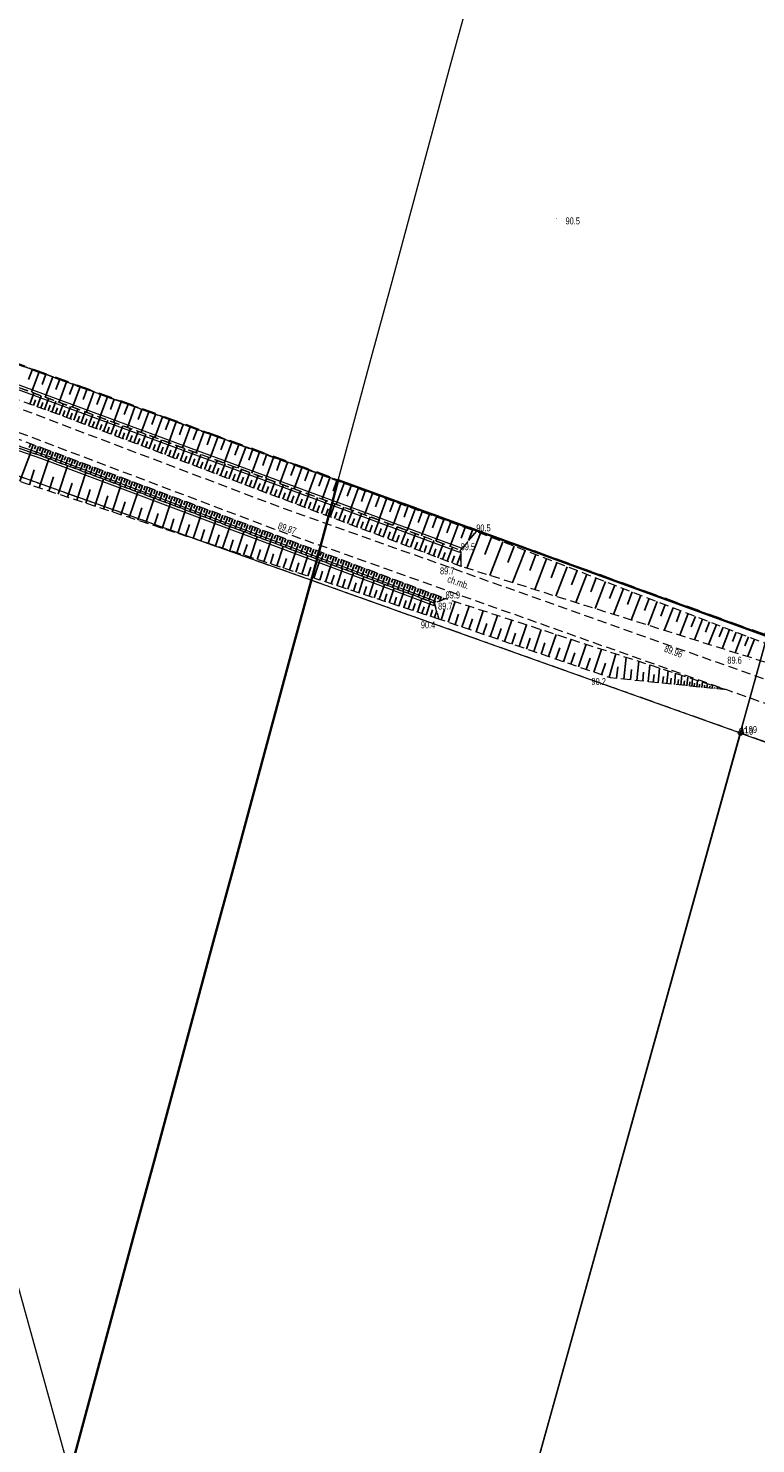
# Model space of a CAD drawing. Header units: metres. Extents: x 6524698 to 6533081, y 5883213 to 5896811.
# Tile 98 of 131: x 6526898 to 6526976, y 5894274 to 5894426. Entities that reach past the tile are written whole.
import ezdxf

# ---------------------------------------------------------------- set-up
doc = ezdxf.new("R2010")
doc.units = ezdxf.units.M
for name, pattern in [('mapa zasadnicza$0$1.0_0.5', [1.5, 1, -0.5]), ('mapa zasadnicza$0$1.5_1.0', [2.5, 1.5, -1]), ('mapa zasadnicza$0$219-1000', [0]), ('mapa zasadnicza$0$219-500', [0]), ('mapa zasadnicza$0$egkk-1000', [3, 2.25, -0.75]), ('mapa zasadnicza$0$egkk-500', [2, 1.5, -0.5]), ('mapa zasadnicza$0$egug-1000', [1.5, 0.75, -0.75]), ('mapa zasadnicza$0$egug-500', [1, 0.5, -0.5]), ('mapa zasadnicza$0$l219_1000', [0]), ('mapa zasadnicza$0$suep_sn_500', [0]), ('mapa zasadnicza$0$suep_wn_500', [0])]:
    doc.linetypes.add(name, pattern=pattern)
for name, color, linetype in [('mapa zasadnicza$0$000 Inne (niezydentyfikowane)', 7, 'Continuous'), ('mapa zasadnicza$0$202-punkt graniczny', 7, 'Continuous'), ('mapa zasadnicza$0$202-punkt graniczny-Atr103', 7, 'Continuous'), ('mapa zasadnicza$0$216-obręb ewidencyjny', 7, 'Continuous'), ('mapa zasadnicza$0$217-kontur klasyfikacyjny', 7, 'Continuous'), ('mapa zasadnicza$0$218-kontur użytku gruntowego', 7, 'Continuous'), ('mapa zasadnicza$0$219-działka ewidencyjna', 7, 'Continuous'), ('mapa zasadnicza$0$chodnik', 7, 'Continuous'), ('mapa zasadnicza$0$chodnik-Atr17', 7, 'Continuous'), ('mapa zasadnicza$0$pikieta naturalna', 7, 'Continuous'), ('mapa zasadnicza$0$pikieta naturalna-Atr2', 7, 'Continuous'), ('mapa zasadnicza$0$pikieta sztuczna', 7, 'Continuous'), ('mapa zasadnicza$0$pikieta sztuczna-Atr2', 7, 'Continuous'), ('mapa zasadnicza$0$przewód elektroenergetyczny wysokiego napięcia', 7, 'Continuous'), ('mapa zasadnicza$0$przewód elektroenergetyczny średniego napięcia', 7, 'Continuous'), ('mapa zasadnicza$0$Ramki i opis wydruku', 7, 'Continuous'), ('mapa zasadnicza$0$rów przydrożny (linia)', 7, 'Continuous'), ('mapa zasadnicza$0$skarpa nieumocniona', 7, 'Continuous')]:
    doc.layers.add(name, color=color, linetype=linetype)
doc.styles.add('mapa zasadnicza$0$STANDARD', font='Working1250', dxfattribs={"width": 0.75})

# ---------------------------------------------------------------- blocks, each defined once
blk = doc.blocks.new('mapa zasadnicza$0$202')
at = {"color": 0, "linetype": 'Continuous', "lineweight": 0}
blk.add_circle((0, 0), 0.25, dxfattribs=at)
blk = doc.blocks.new('mapa zasadnicza$0$PW01')
at = {"linetype": 'Continuous', "lineweight": 13}
h = blk.add_hatch(color=0, dxfattribs=at)
edge = h.paths.add_edge_path()
edge.add_arc((0, 0), 0.045, 0, 360)

msp = doc.modelspace()

# ---------------------------------------------------------------- linework, layer by layer
at = {"layer": 'mapa zasadnicza$0$000 Inne (niezydentyfikowane)', "color": 7, "linetype": 'Continuous', "lineweight": 35, "flags": 128}
msp.add_lwpolyline([(6526902.663, 5894272.633), (6526904.795, 5894280.515), (6526906.927, 5894288.397), (6526909.058, 5894296.279), (6526911.19, 5894304.161), (6526913.321, 5894312.042), (6526915.453, 5894319.924), (6526917.584, 5894327.806), (6526919.716, 5894335.688), (6526921.848, 5894343.57), (6526923.979, 5894351.452), (6526926.111, 5894359.334), (6526928.242, 5894367.216), (6526930.374, 5894375.098), (6526931.071, 5894377.675), (6526977.15, 5894360.93), (6527004.75, 5894459.57)], dxfattribs=at)
at = {"layer": 'mapa zasadnicza$0$000 Inne (niezydentyfikowane)', "color": 7, "linetype": 'Continuous', "lineweight": 25, "flags": 128}
for points in [[(6526898.05, 5894389.67), (6526897.64, 5894388.56)], [(6526898.79, 5894389.4), (6526897.97, 5894387.18)], [(6526899.52, 5894389.13), (6526899.12, 5894388.02)], [(6526900.26, 5894388.86), (6526899.45, 5894386.64)], [(6526901, 5894388.59), (6526900.6, 5894387.48)], [(6526897.77, 5894385.91), (6526898.2, 5894387.1)], [(6526901.74, 5894388.32), (6526900.93, 5894386.1)], [(6526902.48, 5894388.05), (6526902.07, 5894386.94)], [(6526903.21, 5894387.77), (6526902.4, 5894385.57)], [(6526903.95, 5894387.5), (6526903.55, 5894386.4)], [(6526904.69, 5894387.24), (6526903.88, 5894385.02)], [(6526905.43, 5894386.97), (6526905.02, 5894385.86)], [(6526898.17, 5894385.76), (6526898.38, 5894386.36)], [(6526898.56, 5894385.62), (6526899, 5894386.81)], [(6526898.96, 5894385.47), (6526899.18, 5894386.07)], [(6526899.36, 5894385.33), (6526899.79, 5894386.52)], [(6526899.75, 5894385.19), (6526899.97, 5894385.78)], [(6526900.15, 5894385.04), (6526900.58, 5894386.23)], [(6526900.55, 5894384.9), (6526900.76, 5894385.49)], [(6526900.94, 5894384.76), (6526901.37, 5894385.94)], [(6526901.73, 5894384.47), (6526902.18, 5894385.65)], [(6526906.16, 5894386.7), (6526905.35, 5894384.48)], [(6526906.9, 5894386.43), (6526906.5, 5894385.32)], [(6526907.64, 5894386.16), (6526906.83, 5894383.94)], [(6526908.38, 5894385.89), (6526907.98, 5894384.77)], [(6526909.12, 5894385.62), (6526908.31, 5894383.39)], [(6526901.34, 5894384.61), (6526901.55, 5894385.21)], [(6526902.13, 5894384.32), (6526902.35, 5894384.91)], [(6526902.52, 5894384.17), (6526902.97, 5894385.36)], [(6526902.92, 5894384.02), (6526903.14, 5894384.62)], [(6526903.32, 5894383.87), (6526903.77, 5894385.06)], [(6526903.72, 5894383.72), (6526903.94, 5894384.32)], [(6526904.12, 5894383.57), (6526904.57, 5894384.77)], [(6526904.52, 5894383.42), (6526904.75, 5894384.02)], [(6526904.92, 5894383.27), (6526905.38, 5894384.47)], [(6526905.73, 5894382.96), (6526906.19, 5894384.17)], [(6526909.87, 5894385.34), (6526909.46, 5894384.23)], [(6526910.61, 5894385.07), (6526909.79, 5894382.84)], [(6526911.35, 5894384.8), (6526910.94, 5894383.69)], [(6526912.09, 5894384.53), (6526911.28, 5894382.3)], [(6526912.84, 5894384.26), (6526912.43, 5894383.14)], [(6526913.58, 5894383.99), (6526912.77, 5894381.75)], [(6526905.32, 5894383.11), (6526905.55, 5894383.72)], [(6526906.13, 5894382.81), (6526906.36, 5894383.41)], [(6526906.54, 5894382.65), (6526907, 5894383.87)], [(6526906.95, 5894382.5), (6526907.18, 5894383.11)], [(6526907.36, 5894382.35), (6526907.82, 5894383.57)], [(6526907.77, 5894382.19), (6526908, 5894382.8)], [(6526908.18, 5894382.04), (6526908.64, 5894383.27)], [(6526908.59, 5894381.88), (6526908.82, 5894382.5)], [(6526909, 5894381.72), (6526909.47, 5894382.96)], [(6526909.83, 5894381.41), (6526910.3, 5894382.66)], [(6526914.33, 5894383.71), (6526913.92, 5894382.59)], [(6526915.08, 5894383.44), (6526914.26, 5894381.2)], [(6526915.83, 5894383.17), (6526915.42, 5894382.05)], [(6526916.57, 5894382.89), (6526915.75, 5894380.65)], [(6526917.32, 5894382.62), (6526916.91, 5894381.5)], [(6526897.87, 5894381.64), (6526897.72, 5894381.22)], [(6526898.15, 5894381.54), (6526897.85, 5894380.71)], [(6526898.43, 5894381.44), (6526898.28, 5894381.03)], [(6526898.7, 5894381.34), (6526898.41, 5894380.52)], [(6526898.98, 5894381.24), (6526898.83, 5894380.83)], [(6526899.25, 5894381.14), (6526898.95, 5894380.34)], [(6526899.52, 5894381.04), (6526899.37, 5894380.64)], [(6526899.78, 5894380.94), (6526899.48, 5894380.14)], [(6526909.42, 5894381.57), (6526909.65, 5894382.19)], [(6526910.25, 5894381.25), (6526910.49, 5894381.88)], [(6526910.67, 5894381.1), (6526911.14, 5894382.35)], [(6526911.09, 5894380.94), (6526911.32, 5894381.56)], [(6526911.51, 5894380.78), (6526911.98, 5894382.04)], [(6526911.93, 5894380.62), (6526912.17, 5894381.25)], [(6526912.35, 5894380.46), (6526912.83, 5894381.73)], [(6526912.77, 5894380.3), (6526913.01, 5894380.93)], [(6526913.2, 5894380.14), (6526913.68, 5894381.41)], [(6526914.05, 5894379.82), (6526914.53, 5894381.1)], [(6526918.07, 5894382.35), (6526917.25, 5894380.1)], [(6526918.82, 5894382.07), (6526918.41, 5894380.95)], [(6526919.57, 5894381.8), (6526918.75, 5894379.54)], [(6526920.33, 5894381.52), (6526919.91, 5894380.39)], [(6526921.08, 5894381.25), (6526920.25, 5894378.99)], [(6526921.83, 5894380.97), (6526921.42, 5894379.84)], [(6526896.69, 5894377.58), (6526897.89, 5894380.7)], [(6526898.78, 5894376.85), (6526899.82, 5894380.01)], [(6526900.05, 5894380.84), (6526899.9, 5894380.44)], [(6526900.31, 5894380.74), (6526900.02, 5894379.94)], [(6526900.58, 5894380.64), (6526900.43, 5894380.24)], [(6526900.85, 5894380.54), (6526900.55, 5894379.74)], [(6526901.11, 5894380.44), (6526900.96, 5894380.04)], [(6526901.38, 5894380.34), (6526901.08, 5894379.54)], [(6526901.65, 5894380.24), (6526901.5, 5894379.84)], [(6526901.91, 5894380.14), (6526901.62, 5894379.34)], [(6526902.18, 5894380.04), (6526902.03, 5894379.64)], [(6526902.45, 5894379.94), (6526902.15, 5894379.14)], [(6526902.72, 5894379.84), (6526902.57, 5894379.44)], [(6526902.98, 5894379.74), (6526902.68, 5894378.94)], [(6526903.25, 5894379.64), (6526903.1, 5894379.24)], [(6526903.52, 5894379.54), (6526903.22, 5894378.74)], [(6526903.78, 5894379.44), (6526903.63, 5894379.04)], [(6526904.05, 5894379.34), (6526903.75, 5894378.54)], [(6526913.62, 5894379.98), (6526913.86, 5894380.62)], [(6526914.48, 5894379.66), (6526914.72, 5894380.3)], [(6526914.91, 5894379.49), (6526915.39, 5894380.78)], [(6526915.34, 5894379.33), (6526915.58, 5894379.98)], [(6526915.77, 5894379.17), (6526916.25, 5894380.46)], [(6526916.2, 5894379.01), (6526916.44, 5894379.65)], [(6526916.63, 5894378.84), (6526917.12, 5894380.14)], [(6526917.07, 5894378.68), (6526917.31, 5894379.33)], [(6526917.5, 5894378.51), (6526918, 5894379.82)], [(6526918.38, 5894378.18), (6526918.87, 5894379.5)], [(6526922.59, 5894380.7), (6526921.76, 5894378.43)], [(6526923.34, 5894380.42), (6526922.93, 5894379.29)], [(6526924.1, 5894380.15), (6526923.27, 5894377.88)], [(6526924.85, 5894379.87), (6526924.44, 5894378.73)], [(6526925.61, 5894379.59), (6526924.78, 5894377.32)], [(6526897.74, 5894377.2), (6526898.26, 5894378.79)], [(6526899.82, 5894376.51), (6526900.33, 5894378.07)], [(6526900.84, 5894376.18), (6526901.85, 5894379.25)], [(6526902.84, 5894375.52), (6526903.82, 5894378.52)], [(6526904.32, 5894379.24), (6526904.17, 5894378.84)], [(6526904.59, 5894379.14), (6526904.29, 5894378.34)], [(6526904.85, 5894379.04), (6526904.7, 5894378.64)], [(6526904.79, 5894374.88), (6526905.74, 5894377.8)], [(6526905.12, 5894378.94), (6526904.82, 5894378.14)], [(6526905.39, 5894378.84), (6526905.24, 5894378.44)], [(6526905.66, 5894378.74), (6526905.36, 5894377.94)], [(6526905.93, 5894378.64), (6526905.78, 5894378.24)], [(6526906.19, 5894378.54), (6526905.89, 5894377.74)], [(6526906.46, 5894378.44), (6526906.31, 5894378.04)], [(6526906.73, 5894378.34), (6526906.43, 5894377.54)], [(6526907, 5894378.24), (6526906.85, 5894377.84)], [(6526907.27, 5894378.14), (6526906.97, 5894377.34)], [(6526907.53, 5894378.04), (6526907.38, 5894377.64)], [(6526907.8, 5894377.94), (6526907.5, 5894377.14)], [(6526908.07, 5894377.84), (6526907.92, 5894377.44)], [(6526917.94, 5894378.35), (6526918.19, 5894379)], [(6526918.82, 5894378.02), (6526919.07, 5894378.68)], [(6526919.26, 5894377.85), (6526919.76, 5894379.17)], [(6526919.7, 5894377.68), (6526919.95, 5894378.35)], [(6526920.14, 5894377.52), (6526920.64, 5894378.84)], [(6526920.59, 5894377.35), (6526920.84, 5894378.02)], [(6526921.03, 5894377.18), (6526921.54, 5894378.52)], [(6526921.93, 5894376.84), (6526922.43, 5894378.19)], [(6526922.82, 5894376.5), (6526923.33, 5894377.85)], [(6526926.37, 5894379.32), (6526925.95, 5894378.18)], [(6526927.13, 5894379.04), (6526926.3, 5894376.76)], [(6526927.89, 5894378.76), (6526927.47, 5894377.62)], [(6526928.65, 5894378.49), (6526927.81, 5894376.2)], [(6526929.41, 5894378.21), (6526928.99, 5894377.06)], [(6526930.17, 5894377.93), (6526929.34, 5894375.64)], [(6526901.85, 5894375.85), (6526902.34, 5894377.36)], [(6526903.82, 5894375.2), (6526904.3, 5894376.68)], [(6526906.68, 5894374.26), (6526907.61, 5894377.1)], [(6526908.34, 5894377.74), (6526908.04, 5894376.94)], [(6526908.61, 5894377.64), (6526908.46, 5894377.24)], [(6526908.52, 5894373.66), (6526909.43, 5894376.41)], [(6526908.88, 5894377.54), (6526908.58, 5894376.73)], [(6526909.15, 5894377.44), (6526909, 5894377.04)], [(6526909.42, 5894377.34), (6526909.11, 5894376.53)], [(6526909.68, 5894377.24), (6526909.53, 5894376.84)], [(6526909.95, 5894377.14), (6526909.65, 5894376.33)], [(6526910.22, 5894377.04), (6526910.07, 5894376.63)], [(6526910.49, 5894376.94), (6526910.19, 5894376.13)], [(6526910.76, 5894376.84), (6526910.61, 5894376.43)], [(6526911.03, 5894376.74), (6526910.73, 5894375.93)], [(6526911.3, 5894376.64), (6526911.15, 5894376.23)], [(6526911.57, 5894376.54), (6526911.27, 5894375.73)], [(6526911.84, 5894376.43), (6526911.69, 5894376.03)], [(6526912.11, 5894376.33), (6526911.81, 5894375.52)], [(6526921.48, 5894377.01), (6526921.73, 5894377.68)], [(6526922.37, 5894376.67), (6526922.63, 5894377.35)], [(6526923.28, 5894376.33), (6526923.53, 5894377.01)], [(6526923.73, 5894376.16), (6526924.24, 5894377.52)], [(6526924.18, 5894375.99), (6526924.44, 5894376.67)], [(6526924.64, 5894375.82), (6526925.15, 5894377.18)], [(6526925.09, 5894375.65), (6526925.35, 5894376.33)], [(6526925.55, 5894375.48), (6526926.07, 5894376.85)], [(6526926.47, 5894375.13), (6526926.99, 5894376.51)], [(6526930.93, 5894377.65), (6526930.51, 5894376.51)], [(6526931.7, 5894377.37), (6526930.86, 5894375.08)], [(6526932.46, 5894377.09), (6526932.04, 5894375.95)], [(6526933.23, 5894376.81), (6526932.39, 5894374.52)], [(6526933.99, 5894376.53), (6526933.57, 5894375.38)], [(6526905.74, 5894374.57), (6526906.21, 5894376.01)], [(6526907.61, 5894373.96), (6526908.07, 5894375.35)], [(6526910.32, 5894373.07), (6526911.2, 5894375.75)], [(6526912.06, 5894372.49), (6526912.92, 5894375.11)], [(6526912.38, 5894376.23), (6526912.23, 5894375.83)], [(6526912.65, 5894376.13), (6526912.35, 5894375.32)], [(6526912.92, 5894376.03), (6526912.77, 5894375.63)], [(6526913.19, 5894375.93), (6526912.88, 5894375.12)], [(6526913.46, 5894375.83), (6526913.31, 5894375.42)], [(6526913.73, 5894375.73), (6526913.42, 5894374.92)], [(6526914, 5894375.63), (6526913.85, 5894375.22)], [(6526914.27, 5894375.53), (6526913.97, 5894374.72)], [(6526914.54, 5894375.43), (6526914.39, 5894375.02)], [(6526914.81, 5894375.32), (6526914.51, 5894374.51)], [(6526915.08, 5894375.22), (6526914.93, 5894374.82)], [(6526915.35, 5894375.12), (6526915.05, 5894374.31)], [(6526915.62, 5894375.02), (6526915.47, 5894374.62)], [(6526915.89, 5894374.92), (6526915.59, 5894374.11)], [(6526916.16, 5894374.82), (6526916.01, 5894374.41)], [(6526926.01, 5894375.3), (6526926.27, 5894375.99)], [(6526926.93, 5894374.96), (6526927.19, 5894375.65)], [(6526927.39, 5894374.78), (6526927.91, 5894376.17)], [(6526927.85, 5894374.61), (6526928.12, 5894375.3)], [(6526928.32, 5894374.43), (6526928.84, 5894375.82)], [(6526928.78, 5894374.25), (6526929.05, 5894374.95)], [(6526929.25, 5894374.08), (6526929.78, 5894375.48)], [(6526930.19, 5894373.72), (6526930.72, 5894375.13)], [(6526931.13, 5894373.37), (6526931.67, 5894374.78)], [(6526934.76, 5894376.25), (6526933.92, 5894373.95)], [(6526935.52, 5894375.97), (6526935.1, 5894374.82)], [(6526936.29, 5894375.69), (6526935.45, 5894373.39)], [(6526937.06, 5894375.41), (6526936.64, 5894374.26)], [(6526937.83, 5894375.13), (6526936.99, 5894372.82)], [(6526938.6, 5894374.85), (6526938.18, 5894373.7)], [(6526909.43, 5894373.36), (6526909.87, 5894374.72)], [(6526911.2, 5894372.78), (6526911.63, 5894374.1)], [(6526912.92, 5894372.21), (6526913.34, 5894373.5)], [(6526913.76, 5894371.94), (6526914.6, 5894374.48)], [(6526915.42, 5894371.39), (6526916.23, 5894373.87)], [(6526916.43, 5894374.72), (6526916.13, 5894373.91)], [(6526916.7, 5894374.62), (6526916.55, 5894374.21)], [(6526916.98, 5894374.52), (6526916.67, 5894373.7)], [(6526917.03, 5894370.86), (6526917.82, 5894373.27)], [(6526917.25, 5894374.41), (6526917.09, 5894374.01)], [(6526917.52, 5894374.31), (6526917.21, 5894373.5)], [(6526917.79, 5894374.21), (6526917.64, 5894373.8)], [(6526918.06, 5894374.11), (6526917.76, 5894373.3)], [(6526918.33, 5894374.01), (6526918.18, 5894373.6)], [(6526918.6, 5894373.91), (6526918.3, 5894373.09)], [(6526918.87, 5894373.81), (6526918.72, 5894373.4)], [(6526919.15, 5894373.7), (6526918.84, 5894372.89)], [(6526919.42, 5894373.6), (6526919.27, 5894373.2)], [(6526919.69, 5894373.5), (6526919.38, 5894372.69)], [(6526919.96, 5894373.4), (6526919.81, 5894372.99)], [(6526920.23, 5894373.3), (6526919.93, 5894372.48)], [(6526929.72, 5894373.9), (6526929.98, 5894374.6)], [(6526930.66, 5894373.55), (6526930.93, 5894374.25)], [(6526931.6, 5894373.19), (6526931.87, 5894373.9)], [(6526932.08, 5894373.01), (6526932.62, 5894374.43)], [(6526932.55, 5894372.83), (6526932.82, 5894373.54)], [(6526933.03, 5894372.65), (6526933.57, 5894374.08)], [(6526933.99, 5894372.29), (6526934.53, 5894373.73)], [(6526934.95, 5894371.92), (6526935.5, 5894373.37)], [(6526939.37, 5894374.57), (6526938.52, 5894372.25)], [(6526940.14, 5894374.29), (6526939.72, 5894373.13)], [(6526940.91, 5894374.01), (6526940.07, 5894371.69)], [(6526941.69, 5894373.72), (6526941.26, 5894372.56)], [(6526942.46, 5894373.44), (6526941.61, 5894371.12)], [(6526914.6, 5894371.66), (6526915.01, 5894372.92)], [(6526916.23, 5894371.13), (6526916.63, 5894372.35)], [(6526917.82, 5894370.61), (6526918.21, 5894371.79)], [(6526918.59, 5894370.35), (6526919.36, 5894372.69)], [(6526920.12, 5894369.85), (6526920.87, 5894372.13)], [(6526920.51, 5894373.2), (6526920.35, 5894372.79)], [(6526920.78, 5894373.1), (6526920.47, 5894372.28)], [(6526921.05, 5894372.99), (6526920.9, 5894372.59)], [(6526921.32, 5894372.89), (6526921.02, 5894372.07)], [(6526921.59, 5894372.79), (6526921.44, 5894372.38)], [(6526921.87, 5894372.69), (6526921.56, 5894371.87)], [(6526922.14, 5894372.59), (6526921.99, 5894372.18)], [(6526922.41, 5894372.48), (6526922.11, 5894371.67)], [(6526922.68, 5894372.38), (6526922.53, 5894371.97)], [(6526922.96, 5894372.28), (6526922.65, 5894371.46)], [(6526923.23, 5894372.18), (6526923.08, 5894371.77)], [(6526923.5, 5894372.08), (6526923.2, 5894371.26)], [(6526923.78, 5894371.98), (6526923.62, 5894371.57)], [(6526924.05, 5894371.87), (6526923.74, 5894371.05)], [(6526924.32, 5894371.77), (6526924.17, 5894371.36)], [(6526933.51, 5894372.47), (6526933.78, 5894373.19)], [(6526934.47, 5894372.11), (6526934.74, 5894372.83)], [(6526935.44, 5894371.74), (6526935.71, 5894372.47)], [(6526935.92, 5894371.56), (6526936.47, 5894373.01)], [(6526936.41, 5894371.38), (6526936.68, 5894372.1)], [(6526936.89, 5894371.19), (6526937.45, 5894372.65)], [(6526937.38, 5894371.01), (6526937.66, 5894371.74)], [(6526937.87, 5894370.82), (6526938.43, 5894372.29)], [(6526938.86, 5894370.45), (6526939.41, 5894371.93)], [(6526943.24, 5894373.16), (6526942.81, 5894372)], [(6526944.01, 5894372.88), (6526943.16, 5894370.55)], [(6526944.79, 5894372.59), (6526944.36, 5894371.43)], [(6526946.44, 5894371.98), (6526944.96, 5894368.18)], [(6526945.56, 5894372.31), (6526945.15, 5894371.16)], [(6526919.36, 5894370.1), (6526919.74, 5894371.25)], [(6526920.86, 5894369.61), (6526921.23, 5894370.73)], [(6526921.6, 5894369.36), (6526922.33, 5894371.58)], [(6526922.33, 5894369.12), (6526922.69, 5894370.22)], [(6526923.04, 5894368.89), (6526923.75, 5894371.05)], [(6526924.6, 5894371.67), (6526924.29, 5894370.85)], [(6526924.45, 5894368.43), (6526925.14, 5894370.53)], [(6526924.87, 5894371.57), (6526924.72, 5894371.16)], [(6526925.14, 5894371.46), (6526924.84, 5894370.64)], [(6526925.42, 5894371.36), (6526925.26, 5894370.95)], [(6526925.69, 5894371.26), (6526925.38, 5894370.44)], [(6526925.96, 5894371.16), (6526925.81, 5894370.75)], [(6526926.24, 5894371.06), (6526925.93, 5894370.23)], [(6526926.51, 5894370.95), (6526926.36, 5894370.54)], [(6526926.78, 5894370.85), (6526926.48, 5894370.03)], [(6526927.06, 5894370.75), (6526926.9, 5894370.34)], [(6526927.33, 5894370.65), (6526927.02, 5894369.82)], [(6526927.61, 5894370.54), (6526927.45, 5894370.13)], [(6526927.88, 5894370.44), (6526927.57, 5894369.62)], [(6526928.15, 5894370.34), (6526928, 5894369.93)], [(6526928.43, 5894370.24), (6526928.12, 5894369.41)], [(6526938.36, 5894370.64), (6526938.64, 5894371.37)], [(6526939.35, 5894370.26), (6526939.63, 5894371)], [(6526939.85, 5894370.08), (6526940.41, 5894371.56)], [(6526940.34, 5894369.89), (6526940.62, 5894370.63)], [(6526940.84, 5894369.7), (6526941.4, 5894371.19)], [(6526941.34, 5894369.51), (6526941.62, 5894370.26)], [(6526941.84, 5894369.32), (6526942.41, 5894370.82)], [(6526942.85, 5894368.94), (6526943.42, 5894370.45)], [(6526947.62, 5894371.52), (6526946.9, 5894369.66)], [(6526948.84, 5894371.05), (6526947.43, 5894367.41)], [(6526950.06, 5894370.57), (6526949.37, 5894368.79)], [(6526923.75, 5894368.66), (6526924.1, 5894369.72)], [(6526925.14, 5894368.2), (6526925.48, 5894369.24)], [(6526925.82, 5894367.98), (6526926.49, 5894370.03)], [(6526926.49, 5894367.76), (6526926.82, 5894368.77)], [(6526927.15, 5894367.54), (6526927.8, 5894369.53)], [(6526928.44, 5894367.12), (6526929.08, 5894369.06)], [(6526928.7, 5894370.13), (6526928.55, 5894369.72)], [(6526928.98, 5894370.03), (6526928.67, 5894369.21)], [(6526929.25, 5894369.93), (6526929.1, 5894369.52)], [(6526929.53, 5894369.83), (6526929.22, 5894369)], [(6526929.8, 5894369.72), (6526929.65, 5894369.31)], [(6526930.07, 5894369.62), (6526929.77, 5894368.8)], [(6526930.35, 5894369.52), (6526930.2, 5894369.11)], [(6526930.62, 5894369.42), (6526930.32, 5894368.59)], [(6526930.9, 5894369.31), (6526930.75, 5894368.9)], [(6526931.17, 5894369.21), (6526930.87, 5894368.39)], [(6526931.45, 5894369.11), (6526931.3, 5894368.7)], [(6526931.72, 5894369.01), (6526931.42, 5894368.18)], [(6526932, 5894368.9), (6526931.85, 5894368.49)], [(6526932.28, 5894368.8), (6526931.97, 5894367.97)], [(6526932.55, 5894368.7), (6526932.4, 5894368.28)], [(6526942.34, 5894369.13), (6526942.63, 5894369.89)], [(6526943.35, 5894368.75), (6526943.64, 5894369.51)], [(6526943.87, 5894368.56), (6526944.3, 5894369.7)], [(6526951.25, 5894370.11), (6526949.9, 5894366.63)], [(6526952.42, 5894369.66), (6526951.76, 5894367.95)], [(6526953.57, 5894369.21), (6526952.28, 5894365.88)], [(6526954.69, 5894368.78), (6526954.06, 5894367.15)], [(6526927.8, 5894367.33), (6526928.12, 5894368.31)], [(6526929.08, 5894366.91), (6526929.39, 5894367.87)], [(6526929.7, 5894366.7), (6526930.32, 5894368.59)], [(6526930.32, 5894366.5), (6526930.62, 5894367.43)], [(6526930.93, 5894366.3), (6526931.53, 5894368.14)], [(6526932.12, 5894365.91), (6526932.71, 5894367.7)], [(6526932.83, 5894368.59), (6526932.52, 5894367.77)], [(6526933.1, 5894368.49), (6526932.95, 5894368.08)], [(6526933.38, 5894368.39), (6526933.07, 5894367.56)], [(6526933.28, 5894365.53), (6526933.85, 5894367.27)], [(6526933.65, 5894368.28), (6526933.5, 5894367.87)], [(6526933.93, 5894368.18), (6526933.62, 5894367.35)], [(6526934.2, 5894368.08), (6526934.05, 5894367.66)], [(6526934.48, 5894367.98), (6526934.17, 5894367.15)], [(6526934.76, 5894367.87), (6526934.6, 5894367.46)], [(6526935.03, 5894367.77), (6526934.72, 5894366.94)], [(6526935.31, 5894367.67), (6526935.15, 5894367.25)], [(6526935.59, 5894367.56), (6526935.28, 5894366.73)], [(6526935.86, 5894367.46), (6526935.71, 5894367.05)], [(6526936.14, 5894367.36), (6526935.83, 5894366.53)], [(6526936.41, 5894367.25), (6526936.26, 5894366.84)], [(6526936.69, 5894367.15), (6526936.38, 5894366.32)], [(6526955.78, 5894368.35), (6526954.55, 5894365.16)], [(6526956.86, 5894367.94), (6526956.25, 5894366.38)], [(6526957.9, 5894367.53), (6526956.72, 5894364.48)], [(6526958.93, 5894367.13), (6526958.35, 5894365.64)], [(6526931.53, 5894366.1), (6526931.83, 5894367.01)], [(6526932.71, 5894365.72), (6526933, 5894366.6)], [(6526933.85, 5894365.34), (6526934.13, 5894366.2)], [(6526934.41, 5894365.16), (6526934.97, 5894366.85)], [(6526934.97, 5894364.98), (6526935.24, 5894365.81)], [(6526935.51, 5894364.8), (6526936.05, 5894366.44)], [(6526936.58, 5894364.44), (6526937.11, 5894366.05)], [(6526936.97, 5894367.05), (6526936.81, 5894366.63)], [(6526937.24, 5894366.94), (6526936.93, 5894366.11)], [(6526937.52, 5894366.84), (6526937.37, 5894366.42)], [(6526937.8, 5894366.74), (6526937.49, 5894365.91)], [(6526937.63, 5894364.1), (6526938.14, 5894365.66)], [(6526938.08, 5894366.63), (6526937.92, 5894366.22)], [(6526938.35, 5894366.53), (6526938.04, 5894365.7)], [(6526938.63, 5894366.43), (6526938.47, 5894366.01)], [(6526938.91, 5894366.32), (6526938.6, 5894365.49)], [(6526939.18, 5894366.22), (6526939.03, 5894365.8)], [(6526939.46, 5894366.11), (6526939.15, 5894365.28)], [(6526939.74, 5894366.01), (6526939.58, 5894365.59)], [(6526940.02, 5894365.91), (6526939.71, 5894365.07)], [(6526940.29, 5894365.8), (6526940.14, 5894365.39)], [(6526940.57, 5894365.7), (6526940.26, 5894364.87)], [(6526940.85, 5894365.6), (6526940.69, 5894365.18)], [(6526959.93, 5894366.75), (6526958.8, 5894363.82)], [(6526960.92, 5894366.36), (6526960.36, 5894364.93)], [(6526961.88, 5894365.99), (6526960.79, 5894363.19)], [(6526962.82, 5894365.63), (6526962.29, 5894364.26)], [(6526936.05, 5894364.62), (6526936.32, 5894365.43)], [(6526937.11, 5894364.27), (6526937.37, 5894365.06)], [(6526938.14, 5894363.94), (6526938.39, 5894364.7)], [(6526938.64, 5894363.77), (6526939.14, 5894365.29)], [(6526939.14, 5894363.61), (6526939.38, 5894364.36)], [(6526939.63, 5894363.45), (6526940.11, 5894364.92)], [(6526940.58, 5894363.13), (6526941.05, 5894364.57)], [(6526941.13, 5894365.49), (6526940.82, 5894364.66)], [(6526941.41, 5894365.39), (6526941.25, 5894364.97)], [(6526941.68, 5894365.28), (6526941.37, 5894364.45)], [(6526941.96, 5894365.18), (6526941.84, 5894364.85)], [(6526942.2, 5894365.09), (6526942.03, 5894364.65)], [(6526942.44, 5894365), (6526942.4, 5894364.9)], [(6526942.93, 5894362.35), (6526943.7, 5894364.58)], [(6526944.43, 5894361.83), (6526945.21, 5894364.09)], [(6526963.74, 5894365.27), (6526962.7, 5894362.59)], [(6526964.63, 5894364.92), (6526964.13, 5894363.61)], [(6526965.51, 5894364.58), (6526964.52, 5894362.02)], [(6526966.37, 5894364.25), (6526965.89, 5894362.99)], [(6526940.11, 5894363.29), (6526940.35, 5894364.02)], [(6526941.03, 5894362.98), (6526941.26, 5894363.68)], [(6526941.45, 5894362.85), (6526941.7, 5894363.58)], [(6526942.18, 5894362.6), (6526942.56, 5894363.72)], [(6526943.68, 5894362.09), (6526944.06, 5894363.21)], [(6526945.19, 5894361.57), (6526945.58, 5894362.71)], [(6526945.95, 5894361.31), (6526946.73, 5894363.59)], [(6526947.49, 5894360.79), (6526948.27, 5894363.09)], [(6526949.04, 5894360.26), (6526949.83, 5894362.59)], [(6526967.22, 5894363.92), (6526966.27, 5894361.47)], [(6526968.04, 5894363.6), (6526967.58, 5894362.4)], [(6526968.85, 5894363.29), (6526967.94, 5894360.94)], [(6526969.63, 5894362.98), (6526969.19, 5894361.84)], [(6526970.41, 5894362.68), (6526969.53, 5894360.44)], [(6526946.72, 5894361.05), (6526947.11, 5894362.2)], [(6526948.26, 5894360.53), (6526948.66, 5894361.68)], [(6526949.82, 5894359.99), (6526950.22, 5894361.16)], [(6526950.6, 5894359.73), (6526951.4, 5894362.08)], [(6526952.18, 5894359.19), (6526952.99, 5894361.56)], [(6526953.78, 5894358.64), (6526954.6, 5894361.04)], [(6526971.16, 5894362.39), (6526970.73, 5894361.29)], [(6526971.9, 5894362.11), (6526971.06, 5894359.96)], [(6526972.62, 5894361.83), (6526972.21, 5894360.77)], [(6526973.33, 5894361.55), (6526972.53, 5894359.49)], [(6526974.02, 5894361.28), (6526973.63, 5894360.28)], [(6526974.69, 5894361.02), (6526973.93, 5894359.05)], [(6526951.39, 5894359.46), (6526951.79, 5894360.64)], [(6526952.98, 5894358.91), (6526953.39, 5894360.11)], [(6526954.58, 5894358.37), (6526954.99, 5894359.57)], [(6526955.39, 5894358.09), (6526956.22, 5894360.51)], [(6526957.02, 5894357.53), (6526957.85, 5894359.98)], [(6526975.35, 5894360.77), (6526974.98, 5894359.8)], [(6526976, 5894360.51), (6526975.27, 5894358.63)], [(6526956.2, 5894357.81), (6526956.62, 5894359.03)], [(6526957.84, 5894357.25), (6526958.26, 5894358.48)], [(6526958.66, 5894356.97), (6526959.51, 5894359.44)], [(6526959.49, 5894356.69), (6526959.91, 5894357.93)], [(6526960.31, 5894356.41), (6526961.05, 5894358.94)], [(6526961.9, 5894356.2), (6526962.15, 5894358.58)], [(6526963.31, 5894356.05), (6526963.52, 5894358.13)], [(6526961.13, 5894356.28), (6526961.26, 5894357.55)], [(6526962.63, 5894356.13), (6526962.75, 5894357.24)], [(6526963.94, 5894355.99), (6526964.04, 5894356.96)], [(6526964.53, 5894355.93), (6526964.72, 5894357.74)], [(6526965.09, 5894355.87), (6526965.18, 5894356.72)], [(6526965.6, 5894355.82), (6526965.77, 5894357.4)], [(6526966.09, 5894355.76), (6526966.17, 5894356.51)], [(6526966.54, 5894355.72), (6526966.69, 5894357.1)], [(6526967.36, 5894355.63), (6526967.49, 5894356.84)], [(6526968.07, 5894355.56), (6526968.18, 5894356.62)], [(6526968.7, 5894355.49), (6526968.8, 5894356.42)], [(6526966.96, 5894355.67), (6526967.03, 5894356.32)], [(6526967.73, 5894355.59), (6526967.79, 5894356.16)], [(6526968.4, 5894355.52), (6526968.45, 5894356.02)], [(6526968.98, 5894355.46), (6526969.03, 5894355.9)], [(6526969.25, 5894355.43), (6526969.33, 5894356.24)], [(6526969.51, 5894355.41), (6526969.54, 5894355.78)], [(6526969.78, 5894355.38), (6526969.85, 5894356.07)], [(6526970.06, 5894355.35), (6526970.09, 5894355.67)], [(6526970.33, 5894355.32), (6526970.39, 5894355.9)], [(6526970.61, 5894355.29), (6526970.63, 5894355.55)], [(6526970.88, 5894355.26), (6526970.93, 5894355.72)], [(6526971.16, 5894355.24), (6526971.18, 5894355.44)], [(6526971.43, 5894355.21), (6526971.47, 5894355.55)], [(6526971.71, 5894355.18), (6526971.72, 5894355.32)], [(6526971.98, 5894355.15), (6526972.01, 5894355.37)], [(6526972.26, 5894355.12), (6526972.27, 5894355.2)], [(6526972.53, 5894355.09), (6526972.54, 5894355.2)]]:
    msp.add_lwpolyline(points, dxfattribs=at)
at = {"layer": 'mapa zasadnicza$0$216-obręb ewidencyjny', "color": 7, "linetype": 'mapa zasadnicza$0$1.5_1.0', "lineweight": 35, "flags": 128}
msp.add_lwpolyline([(6528080.19, 5893144.58), (6528061.74, 5893201.21), (6528047.55, 5893241.88), (6528024.92, 5893315.29), (6528008.56, 5893361.13), (6527994.3, 5893412.78), (6527972.36, 5893501.34), (6527968.55, 5893513.63), (6527970.79, 5893518.44), (6527970.73, 5893522.51), (6527967.45, 5893552.31), (6527966.7, 5893563.53), (6527962.24, 5893630.13), (6528051.1, 5893681.86), (6528093.51, 5893704.95), (6528160.44, 5893751.29), (6528192.4, 5893787.97), (6528212.45, 5893801.88), (6528235.37, 5893817.79), (6528263.34, 5893839.22), (6528292.63, 5893867.35), (6528325.94, 5893899.11), (6528322.17, 5893903.05), (6528250.73, 5893995.91), (6528184.31, 5894083.49), (6528144.78, 5894142.59), (6528140.26, 5894150.17), (6528112.08, 5894189.3), (6528016.98, 5894319.35), (6528001.44, 5894344.63), (6527975.61, 5894386.54), (6527948.25, 5894431.11), (6527919.91, 5894480.01), (6527892.39, 5894527.5), (6527882.42, 5894543.56), (6527855.65, 5894587.93), (6527823.65, 5894640.97), (6527805.93, 5894633.3), (6527750.7, 5894622.26), (6527703.08, 5894611.82), (6527660.79, 5894602.88), (6527644.2, 5894599.12), (6527623.22, 5894594.36), (6527546.55, 5894577.52), (6527485.04, 5894564.12), (6527442.59, 5894555.97), (6527376.5, 5894538.97), (6527356.91, 5894534.04), (6527324.89, 5894525.35), (6527242.36, 5894508.66), (6527235, 5894507.23), (6527228.04, 5894506.29), (6527159.89, 5894496.69), (6527053.58, 5894471.18), (6527004.75, 5894459.61), (6526977.15, 5894360.97), (6526895.2, 5894390.7), (6526886.54, 5894409.25), (6526848.25, 5894423.17), (6526790.81, 5894405.63), (6526783.96, 5894403.77), (6526751.66, 5894393.24), (6526675.52, 5894369.12), (6526524.19, 5894423.84), (6526526.13, 5894397.23), (6526528.98, 5894342.85), (6526531.21, 5894300.39), (6526524.41, 5894296.52), (6526520.88, 5894294.84), (6526433.18, 5894243.61), (6526409.32, 5894231.32), (6526314.07, 5894204.53), (6526268.73, 5894188.91), (6526258.95, 5894183.01), (6526232.67, 5894174.45), (6526048.77, 5894185.58), (6526028.42, 5894185.14), (6525944.02, 5894189.55), (6525880.8, 5894192.86), (6525865.46, 5894208.87), (6525815.37, 5894268.24), (6525725.76, 5894354.61), (6525677.43, 5894405.04), (6525642.47, 5894443.85), (6525631.75, 5894455.74), (6525621.46, 5894467.17), (6525618.11, 5894470.89), (6525610.84, 5894478.96), (6525545.06, 5894551.99), (6525537.2, 5894560.72), (6525460.52, 5894338.76), (6525456.21, 5894326.33), (6525450.16, 5894308.9), (6525445.22, 5894294.63), (6525423.21, 5894231.15), (6525415.4, 5894208.63), (6525399.64, 5894161.49), (6525369.98, 5894072.79), (6525342.34, 5893997.91), (6525337.4, 5893981.36), (6525266.58, 5893924.52), (6525217.93, 5893885.48), (6525120.08, 5893806.06), (6525080.21, 5893781.94), (6525034.62, 5893753.64), (6524956.86, 5893706.08), (6524954.17, 5893701.72), (6524952.33, 5893698.77), (6524951.12, 5893696.84), (6524924.06, 5893653.68), (6524922.11, 5893650.61), (6524908.03, 5893628.41), (6524885.99, 5893594.37), (6524823.72, 5893494.6), (6524818.62, 5893484.85), (6524776.38, 5893404.01), (6524760.03, 5893372.45), (6524743.69, 5893340.87), (6524727.34, 5893309.3), (6524725.32, 5893305.6), (6524701.12, 5893258.79), (6524698.5, 5893253.75), (6524741.55, 5893198.86), (6524787.16, 5893135.47), (6524797.48, 5893113.55), (6524827.59, 5893049.65), (6524848.15, 5892993.16), (6524885, 5892891.94), (6524886.71, 5892887.25), (6524900.94, 5892860.83), (6524938.01, 5892801.88), (6524942.47, 5892794.78), (6524958.2, 5892763.24), (6524982.49, 5892709.34), (6524989.65, 5892692.64), (6525021.29, 5892644.7), (6525047.57, 5892607.1), (6525072.42, 5892559.28), (6525080.98, 5892544.34), (6525104.23, 5892503.81), (6525105.73, 5892501.2), (6525124.09, 5892461.96), (6525158, 5892390.4), (6525163.69, 5892366.6), (6525187.74, 5892266.07), (6525200.42, 5892203.7), (6525210.27, 5892167.69), (6525235.54, 5892075.31), (6525239, 5892035.46), (6525241.84, 5892018.03), (6525246.18, 5891943.28), (6525246.02, 5891937.6), (6525245.65, 5891924.05), (6525244.65, 5891887.35), (6525244.88, 5891861.21), (6525245.32, 5891811.32), (6525234.24, 5891649.83), (6525224.07, 5891546.78), (6525208.12, 5891507.31), (6525193.48, 5891471.08), (6525186.45, 5891448.59), (6525184.14, 5891444.14), (6525180.5, 5891437.11), (6525176.64, 5891433.3), (6525163.56, 5891420.57), (6525150.33, 5891406.73), (6525149.34, 5891405.88), (6525147.46, 5891404.1), (6525146.26, 5891402.89), (6525142.82, 5891399.45), (6525132.06, 5891389.06), (6525128.35, 5891385.34), (6525124.8, 5891381.67), (6525121.13, 5891378.06), (6525095.65, 5891351.83), (6525053.05, 5891307.97), (6525038.88, 5891292.8), (6525015.99, 5891261.95), (6524996.02, 5891237.19), (6524958.43, 5891186.61), (6524908.74, 5891119.69), (6524979.34, 5891082.37), (6525035.16, 5891054.09), (6525074.44, 5891035.78), (6525140.68, 5891002.24), (6525158.27, 5890993.31), (6525169.95, 5890987.37), (6525189.03, 5890979.26), (6525225.79, 5890963.63), (6525241.68, 5890952.94), (6525280.63, 5890926.71), (6525286.23, 5890923.62), (6525353.13, 5890886.67), (6525387.9, 5890862.89), (6525416.13, 5890848.06), (6525465.51, 5890821.53), (6525489.55, 5890809.17), (6525532.35, 5890788.13), (6525593.44, 5890757.92), (6525656.38, 5890722.42), (6525712.1, 5890690.97), (6525744.09, 5890674.26), (6525753.93, 5890669.12), (6525811.57, 5890638.94), (6525889.01, 5890598.56), (6525902.26, 5890595.95), (6525968.12, 5890559.29), (6526048.15, 5890515.81), (6526148.09, 5890465.98), (6526205.96, 5890434.59), (6526262.38, 5890404.11), (6526332.75, 5890374.64), (6526425.41, 5890334.29), (6526595.63, 5890279.11), (6526573.45, 5890132.21), (6526575.25, 5890133.06), (6526592.18, 5890129.32), (6526722.43, 5890098.71), (6526728.64, 5890098.03), (6526735.76, 5890098.07), (6526740.34, 5890097.85), (6526742.25, 5890097.45), (6526749.57, 5890095.95), (6526757.09, 5890094.4), (6526758.07, 5890090.77), (6526792.43, 5890086.11), (6526812.21, 5890083.05), (6526890.35, 5890080.91), (6526909.87, 5890084.83), (6526952.34, 5890094.44), (6526971.01, 5890104.38), (6526981, 5890111.26), (6526988.84, 5890116.67), (6527008.52, 5890134.26), (6527045.63, 5890148.55), (6527057.31, 5890152.25), (6527077.89, 5890166.68), (6527165.07, 5890215.69), (6527220.83, 5890245.22), (6527241.28, 5890253.87), (6527273.45, 5890274.12), (6527288.1, 5890288.63), (6527313.38, 5890308.14), (6527321.27, 5890314.22), (6527338.23, 5890321.73), (6527355.64, 5890331.57), (6527391.42, 5890349.92), (6527454.67, 5890547.02), (6527509.07, 5890729.27), (6527517.65, 5890758.02), (6527651.09, 5891150.82), (6527705.03, 5891299.34), (6527759.25, 5891463.12), (6527785.51, 5891547.1), (6527787.58, 5891553.86), (6527801.61, 5891598.79), (6527846.82, 5891746.29), (6528014.33, 5891830.31), (6528198.8, 5891907.55), (6528440.31, 5891996.73), (6528394.78, 5892128.68), (6528377.11, 5892179.95), (6528349.09, 5892260.65), (6528334.62, 5892315.93), (6528299.61, 5892411.02), (6528296.22, 5892421.59), (6528276.69, 5892498.16), (6528274.02, 5892507.32), (6528253.12, 5892581.84), (6528217.45, 5892695.43), (6528216.98, 5892718.27), (6528214.23, 5892726.13), (6528211.23, 5892742.29), (6528202.22, 5892766.07), (6528192.07, 5892792.85), (6528171.14, 5892860.59), (6528166.45, 5892875.8), (6528118.84, 5893029.51), (6528114.87, 5893046.22), (6528103.06, 5893080.73)], close=True, dxfattribs=at)
at = {"layer": 'mapa zasadnicza$0$217-kontur klasyfikacyjny', "color": 92, "linetype": 'mapa zasadnicza$0$egkk-500', "lineweight": 18, "flags": 128}
for points in [[(6526974.5, 5894350.39), (6526891.3, 5894380)], [(6527026.16, 5894331.82), (6526974.5, 5894350.39)]]:
    msp.add_lwpolyline(points, dxfattribs=at)
at = {"layer": 'mapa zasadnicza$0$217-kontur klasyfikacyjny', "color": 92, "linetype": 'mapa zasadnicza$0$egkk-1000', "lineweight": 18, "flags": 128}
msp.add_lwpolyline([(6526931.072, 5894377.686), (6526977.15, 5894360.97)], dxfattribs=at)
at = {"layer": 'mapa zasadnicza$0$218-kontur użytku gruntowego', "color": 3, "linetype": 'mapa zasadnicza$0$egug-500', "lineweight": 18, "flags": 128}
for points in [[(6526977.15, 5894360.97), (6526895.2, 5894390.7)], [(6526974.5, 5894350.39), (6526891.3, 5894380)], [(6527026.16, 5894331.82), (6526974.5, 5894350.39)]]:
    msp.add_lwpolyline(points, dxfattribs=at)
at = {"layer": 'mapa zasadnicza$0$218-kontur użytku gruntowego', "color": 3, "linetype": 'mapa zasadnicza$0$egug-1000', "lineweight": 18, "flags": 128}
msp.add_lwpolyline([(6526931.072, 5894377.686), (6526977.15, 5894360.97)], dxfattribs=at)
at = {"layer": 'mapa zasadnicza$0$219-działka ewidencyjna', "color": 7, "linetype": 'mapa zasadnicza$0$219-500', "lineweight": 18, "flags": 128}
for points in [[(6526895.2, 5894390.7), (6526977.15, 5894360.97)], [(6526974.5, 5894350.39), (6526891.3, 5894380)], [(6526974.5, 5894350.39), (6526920.41, 5894156.1)], [(6526974.5, 5894350.39), (6527026.16, 5894331.82)]]:
    msp.add_lwpolyline(points, dxfattribs=at)
at = {"layer": 'mapa zasadnicza$0$219-działka ewidencyjna', "color": 7, "linetype": 'mapa zasadnicza$0$l219_1000', "lineweight": 13, "flags": 128}
msp.add_lwpolyline([(6526977.15, 5894360.97), (6526931.072, 5894377.686)], dxfattribs=at)
at = {"layer": 'mapa zasadnicza$0$219-działka ewidencyjna', "color": 7, "linetype": 'mapa zasadnicza$0$219-1000', "lineweight": 18, "flags": 128}
msp.add_lwpolyline([(6526977.15, 5894360.97), (6526931.072, 5894377.686)], dxfattribs=at)
at = {"layer": 'mapa zasadnicza$0$chodnik', "color": 7, "linetype": 'mapa zasadnicza$0$1.0_0.5', "lineweight": 18, "flags": 128}
msp.add_lwpolyline([(6526818.12, 5894413.97), (6526844.55, 5894404.43), (6526884.78, 5894389.96), (6526924.85, 5894374.77), (6526966.21, 5894360.07), (6526998.48, 5894348.67), (6527019.58, 5894341.16), (6527044.6, 5894331.62), (6527073.97, 5894320.04), (6527094.36, 5894311.88), (6527117.47, 5894301.86), (6527142.84, 5894289.73), (6527167.62, 5894276.72), (6527195.33, 5894261.65), (6527219.01, 5894248.2), (6527230.7, 5894241.2), (6527238.27, 5894236.48), (6527259.86, 5894222.24), (6527282.04, 5894206.87), (6527303.2, 5894191.74), (6527321.93, 5894177.62), (6527342.75, 5894160.27), (6527362.82, 5894142.83), (6527382.06, 5894125.49), (6527398.41, 5894110.19), (6527432.03, 5894076.92), (6527462.75, 5894046.12), (6527495.53, 5894012.67), (6527509.48, 5893998.69), (6527529.08, 5893979.02), (6527560.24, 5893947.95), (6527558.94, 5893945.78), (6527527.19, 5893977.48), (6527493.45, 5894011.3), (6527460.92, 5894044.58), (6527430.76, 5894074.78), (6527396.47, 5894108.66), (6527380.26, 5894123.85), (6527360.93, 5894141.23), (6527340.72, 5894158.77), (6527325.07, 5894171.95), (6527324.24, 5894172.53), (6527323.43, 5894172.86), (6527319.04, 5894176.32), (6527318.42, 5894177.1), (6527317.73, 5894177.74), (6527301.61, 5894189.88), (6527280.53, 5894204.93), (6527258.26, 5894220.36), (6527236.97, 5894234.34), (6527236.06, 5894234.82), (6527235.31, 5894235.05), (6527229.66, 5894238.5), (6527228.93, 5894239.31), (6527228.16, 5894239.82), (6527217.64, 5894246.17), (6527193.23, 5894259.95), (6527165.73, 5894274.91), (6527141.2, 5894287.8), (6527116.15, 5894299.79), (6527093.41, 5894309.6), (6527072.41, 5894318.02), (6527043.08, 5894329.59), (6527018.43, 5894338.98), (6526997.53, 5894346.39), (6526973.03, 5894355.04), (6526965.43, 5894357.73), (6526924.29, 5894372.35), (6526883.67, 5894387.72), (6526843.29, 5894402.29), (6526814.22, 5894412.78)], close=True, dxfattribs=at)
at = {"layer": 'mapa zasadnicza$0$przewód elektroenergetyczny wysokiego napięcia', "color": 1, "linetype": 'mapa zasadnicza$0$suep_wn_500', "lineweight": 18, "flags": 128}
for points in [[(6526918.71, 5894149.85), (6527004.69, 5894459.15)], [(6527004.69, 5894459.15), (6526918.71, 5894149.85)]]:
    msp.add_lwpolyline(points, dxfattribs=at)
at = {"layer": 'mapa zasadnicza$0$przewód elektroenergetyczny średniego napięcia', "color": 1, "linetype": 'mapa zasadnicza$0$suep_sn_500', "lineweight": 18, "flags": 128}
msp.add_lwpolyline([(6526906.76, 5894253.64), (6526890.96, 5894310.58)], dxfattribs=at)
at = {"layer": 'mapa zasadnicza$0$Ramki i opis wydruku', "color": 7, "linetype": 'Continuous', "lineweight": 13, "flags": 128}
msp.add_lwpolyline([(6527004.75, 5894459.57), (6526977.15, 5894360.93), (6526931.07, 5894377.68), (6526932.51, 5894382.98), (6526934.64, 5894390.86), (6526936.77, 5894398.74), (6526938.9, 5894406.63), (6526941.03, 5894414.51), (6526943.16, 5894422.39), (6526945.3, 5894430.27)], dxfattribs=at)
at = {"layer": 'mapa zasadnicza$0$rów przydrożny (linia)', "color": 0, "linetype": 'CONTINUOUS', "lineweight": 18}
for p, q in [((6526902.996, 5894385.615), (6526844.917, 5894406.834)), ((6526902.824, 5894385.145), (6526844.743, 5894406.366)), ((6526854.747, 5894395.184), (6526899.026, 5894380.045)), ((6526854.913, 5894395.656), (6526899.194, 5894380.515)), ((6526944.377, 5894370.365), (6526902.996, 5894385.615)), ((6526944.203, 5894369.895), (6526902.824, 5894385.145)), ((6526899.026, 5894380.045), (6526941.392, 5894364.176)), ((6526899.194, 5894380.515), (6526941.568, 5894364.644)), ((6526944.377, 5894370.365), (6526944.29, 5894370.13)), ((6526944.203, 5894369.895), (6526944.29, 5894370.13)), ((6526941.392, 5894364.176), (6526941.48, 5894364.41)), ((6526941.568, 5894364.644), (6526941.48, 5894364.41))]:
    msp.add_line(p, q, dxfattribs=at)
at = {"layer": 'mapa zasadnicza$0$skarpa nieumocniona', "color": 7, "linetype": 'mapa zasadnicza$0$1.0_0.5', "lineweight": 18, "flags": 128}
for points in [[(6526821.98, 5894415.15), (6526826.15, 5894416.42), (6526845.5, 5894408.99), (6526903.58, 5894387.64), (6526945.97, 5894372.16), (6526944.29, 5894370.13), (6526902.91, 5894385.38), (6526844.83, 5894406.6)], [(6526821.98, 5894415.15), (6526826.15, 5894416.42), (6526845.5, 5894408.99), (6526903.58, 5894387.64), (6526945.97, 5894372.16), (6526944.29, 5894370.13), (6526902.91, 5894385.38), (6526844.83, 5894406.6)], [(6526821.98, 5894415.15), (6526844.83, 5894406.6), (6526902.91, 5894385.38), (6526944.29, 5894370.13), (6526944.34, 5894368.38), (6526901.73, 5894384.47), (6526844.22, 5894405.3), (6526819.56, 5894414.41)], [(6526821.98, 5894415.15), (6526844.83, 5894406.6), (6526902.91, 5894385.38), (6526944.29, 5894370.13), (6526944.34, 5894368.38), (6526901.73, 5894384.47), (6526844.22, 5894405.3), (6526819.56, 5894414.41)], [(6526899.11, 5894381.19), (6526942.66, 5894364.92), (6526941.48, 5894364.41), (6526899.11, 5894380.28), (6526854.83, 5894395.42), (6526813.16, 5894410.55), (6526813.52, 5894411.81), (6526854.85, 5894397.3)], [(6526899.11, 5894381.19), (6526942.66, 5894364.92), (6526941.48, 5894364.41), (6526899.11, 5894380.28), (6526854.83, 5894395.42), (6526813.16, 5894410.55), (6526813.52, 5894411.81), (6526854.85, 5894397.3)], [(6526941.93, 5894362.69), (6526897.3, 5894377.34), (6526853.7, 5894394.12), (6526812.24, 5894408.09), (6526813.16, 5894410.55), (6526854.83, 5894395.42), (6526899.11, 5894380.28), (6526941.48, 5894364.41)], [(6526941.93, 5894362.69), (6526897.3, 5894377.34), (6526853.7, 5894394.12), (6526812.24, 5894408.09), (6526813.16, 5894410.55), (6526854.83, 5894395.42), (6526899.11, 5894380.28), (6526941.48, 5894364.41)], [(6526997.6, 5894353.38), (6526999.76, 5894350.91), (6526944.34, 5894368.38), (6526944.29, 5894370.13), (6526945.97, 5894372.16), (6526976.89, 5894360.17)], [(6526997.6, 5894353.38), (6526999.76, 5894350.91), (6526944.34, 5894368.38), (6526944.29, 5894370.13), (6526945.97, 5894372.16), (6526976.89, 5894360.17)], [(6526973.03, 5894355.04), (6526960.48, 5894356.35), (6526941.93, 5894362.69), (6526941.48, 5894364.41), (6526942.66, 5894364.92)], [(6526973.03, 5894355.04), (6526960.48, 5894356.35), (6526941.93, 5894362.69), (6526941.48, 5894364.41), (6526942.66, 5894364.92)]]:
    msp.add_lwpolyline(points, close=True, dxfattribs=at)

# ---------------------------------------------------------------- block references
at = {"layer": 'mapa zasadnicza$0$202-punkt graniczny', "color": 7, "linetype": 'Continuous', "lineweight": 18}
msp.add_blockref('mapa zasadnicza$0$202', (6526974.5, 5894350.39), dxfattribs=at)
at = {"layer": 'mapa zasadnicza$0$pikieta naturalna', "color": 7, "linetype": 'Continuous', "lineweight": 13}
for p in [(6526954.61, 5894405.93), (6526945.97, 5894372.16), (6526944.29, 5894370.13), (6526944.34, 5894368.38), (6526941.48, 5894364.41), (6526942.66, 5894364.92), (6526941.93, 5894362.69), (6526975.49, 5894358.36), (6526960.48, 5894356.35), (6526974.32, 5894350.19)]:
    msp.add_blockref('mapa zasadnicza$0$PW01', p, dxfattribs=at)
at = {"layer": 'mapa zasadnicza$0$pikieta sztuczna', "color": 7, "linetype": 'Continuous', "lineweight": 13}
for p in [(6526924.29, 5894372.35), (6526966.21, 5894360.07)]:
    msp.add_blockref('mapa zasadnicza$0$PW01', p, dxfattribs=at)

# ---------------------------------------------------------------- texts
at = {"layer": 'mapa zasadnicza$0$202-punkt graniczny-Atr103', "color": 7, "style": 'mapa zasadnicza$0$STANDARD', "width": 0.667}
msp.add_text('1199', height=0.75, dxfattribs=at).set_placement((6526974.5, 5894350.39))
at = {"layer": 'mapa zasadnicza$0$chodnik-Atr17', "color": 7, "style": 'mapa zasadnicza$0$STANDARD', "width": 0.667}
msp.add_text('ch.mb.', height=0.75, rotation=340.659, dxfattribs=at).set_placement((6526942.78, 5894366.7))
at = {"layer": 'mapa zasadnicza$0$pikieta naturalna-Atr2', "color": 7, "style": 'mapa zasadnicza$0$STANDARD', "width": 0.667}
for s, p in [('90.5', (6526955.61, 5894405.31)), ('90.5', (6526945.97, 5894372.16)), ('89.5', (6526944.29, 5894370.13)), ('89.7', (6526942.06, 5894367.52)), ('89.9', (6526942.66, 5894364.92)), ('89.7', (6526941.85, 5894363.72)), ('90.4', (6526939.99, 5894361.69)), ('89.6', (6526973.08, 5894357.88)), ('90.2', (6526958.41, 5894355.58)), ('90.0', (6526974.32, 5894350.19))]:
    msp.add_text(s, height=0.75, dxfattribs=at).set_placement(p)
at = {"layer": 'mapa zasadnicza$0$pikieta sztuczna-Atr2', "color": 7, "style": 'mapa zasadnicza$0$STANDARD', "width": 0.667}
for s, rotation, p in [('89.87', -19.212, (6526924.49, 5894372.46)), ('89.96', -20.314, (6526966.2, 5894359.19))]:
    msp.add_text(s, height=0.75, rotation=rotation, dxfattribs=at).set_placement(p)

doc.saveas('drawing.dxf')
